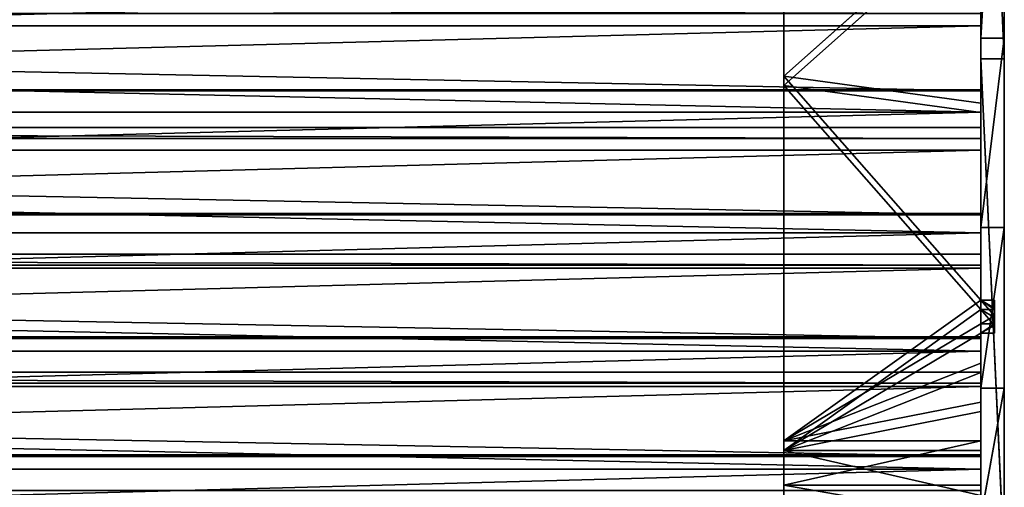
# Model space of a CAD drawing. Extents: x 0 to 1378, y -270 to 1675.
# Tile 53 of 60: x 1128 to 1378, y 1241 to 1359. Entities that reach past the tile are written whole.
import ezdxf

# ---------------------------------------------------------------- set-up
doc = ezdxf.new("R2010")
doc.units = 0
doc.header["$LTSCALE"] = 25.4
doc.layers.get('0').update_dxf_attribs({"color": 13, "linetype": 'CONTINUOUS'})
doc.layers.add('STEEL', color=21, linetype='CONTINUOUS')
doc.layers.add('WOOD', color=220, linetype='CONTINUOUS')

# ---------------------------------------------------------------- blocks, each defined once
blk = doc.blocks.new('LTR020_01_01_L')
at = {"color": 0}
for p, q in [((-411.93, 249.06), (-444.85, 172.26)), ((-444.85, 172.26, -6), (-411.93, 249.06, -6)), ((-411.93, 249.06, -6), (-444.85, 172.26)), ((-411.93, 249.06), (-444.85, 172.26)), ((-411.93, 249.06, -6), (-444.85, 172.26)), ((-444.85, 172.26, -6), (-411.93, 249.06, -6)), ((-444.85, 172.26), (-485.6, 99.32)), ((-485.6, 99.32, -6), (-444.85, 172.26, -6)), ((-444.85, 172.26, -6), (-485.6, 99.32)), ((-444.85, 172.26), (-485.6, 99.32)), ((-444.85, 172.26, -6), (-485.6, 99.32)), ((-485.6, 99.32, -6), (-444.85, 172.26, -6)), ((-444.85, 172.26, -6), (-444.85, 172.26)), ((-444.85, 172.26, -6), (-444.85, 172.26)), ((-528.49, -57.18), (-400.74, 108.45)), ((-400.74, 108.45, -6), (-528.49, -57.18, -6)), ((-528.49, -57.18, -6), (-400.74, 108.45)), ((-528.49, -57.18), (-400.74, 108.45)), ((-528.49, -57.18, -6), (-400.74, 108.45)), ((-400.74, 108.45, -6), (-528.49, -57.18, -6)), ((-485.6, 99.32), (-533.73, 31.02)), ((-533.73, 31.02, -6), (-485.6, 99.32, -6)), ((-485.6, 99.32, -6), (-533.73, 31.02)), ((-485.6, 99.32), (-533.73, 31.02)), ((-485.6, 99.32, -6), (-533.73, 31.02)), ((-533.73, 31.02, -6), (-485.6, 99.32, -6)), ((-485.6, 99.32, -6), (-485.6, 99.32)), ((-485.6, 99.32, -6), (-485.6, 99.32)), ((-533.73, 31.02), (-634.88, -92.53)), ((-634.88, -92.53, -6), (-533.73, 31.02, -6)), ((-533.73, 31.02, -6), (-634.88, -92.53)), ((-533.73, 31.02), (-634.88, -92.53)), ((-533.73, 31.02, -6), (-634.88, -92.53)), ((-634.88, -92.53, -6), (-533.73, 31.02, -6)), ((-533.73, 31.02, -6), (-533.73, 31.02)), ((-533.73, 31.02, -6), (-533.73, 31.02)), ((-664.55, -216.05), (-528.49, -57.18)), ((-528.49, -57.18, -6), (-664.55, -216.05, -6)), ((-664.55, -216.05, -6), (-528.49, -57.18)), ((-664.55, -216.05), (-528.49, -57.18)), ((-664.55, -216.05, -6), (-528.49, -57.18)), ((-528.49, -57.18, -6), (-664.55, -216.05, -6)), ((-528.49, -57.18, -6), (-528.49, -57.18)), ((-528.49, -57.18, -6), (-528.49, -57.18))]:
    blk.add_line(p, q, dxfattribs=at)
at = {"color": 253}
mesh = blk.add_polyface(dxfattribs=at)
corners = [(-356.82, 126.24), (-363.41, 202.97), (-366.76, 126.82), (-362.69, 198.49), (-360.99, 194.29), (-358.39, 190.57), (-355.02, 187.53), (-351.05, 185.32), (-144.32, 95.76), (-346.7, 184.05), (-137.42, 154.03), (69.52, 76.84), (73.18, 135.4), (284.07, 69.54), (284.48, 128.21), (498.7, 73.87), (495.86, 132.48), (706.7, 148.2), (712.78, 89.83), (711.63, 149.35), (716.1, 151.74), (732.51, 94.55), (719.81, 155.18), (722.52, 159.47), (724.04, 164.3), (724.28, 169.36), (-854.31, -335.56), (-853.88, -331.01), (-854.36, -333.26), (-853.74, -337.78), (-852.9, -328.93), (-852.68, -339.82), (-851.48, -327.13), (-851.17, -341.56), (-740.85, -211.98), (-822.41, -368.04), (-820.34, -369.51), (-817.96, -370.4), (-815.43, -370.68), (-812.91, -370.3), (-810.58, -369.3), (-808.56, -367.75), (-664.55, -216.05), (-634.88, -92.53), (-528.49, -57.18), (-533.73, 31.02), (-485.6, 99.32), (-400.74, 108.45), (-444.85, 172.26), (-411.93, 249.06), (-387.2, 328.87), (-394.01, 115.79), (-385.82, 121.47), (-380.51, 346.75), (-376.59, 125.21), (-370.07, 362.73), (-356.38, 376.03), (-363.1, 207.5), (-354.42, 245.66), (-340.12, 386.03), (-342.46, 282.91), (-327.3, 318.99), (-322.07, 392.22), (-324.12, 324.12), (-319.88, 328.41), (-303.1, 394.32), (-314.78, 331.64), (-309.09, 333.64), (-303.1, 334.32), (645.33, 394.32), (645.33, 334.32), (663.42, 392.24), (649.8, 333.81), (654.04, 332.29), (657.83, 329.85), (660.97, 326.61), (663.28, 322.75), (684.65, 273.84), (680.57, 386.11), (695.89, 376.24), (704.63, 224.35), (708.56, 363.15), (723.21, 174.31), (717.93, 347.53), (739.97, 297.08), (750.41, 104.11), (760.58, 246.02), (765.32, 117.87), (779.75, 194.41), (776.26, 134.96), (782.53, 154.26), (783.72, 174.51)]
mesh.append_faces([[corners[k] for k in face] for face in [(26, 27, 28), (88, 90, 91)]], dxfattribs={"vtx0": -1, "color": 253})
mesh.append_faces([[corners[k] for k in face] for face in [(0, 1, 2), (1, 0, 3), (3, 0, 4), (4, 0, 5), (5, 0, 6), (6, 0, 7), (7, 8, 9), (9, 8, 10), (10, 11, 12), (12, 13, 14), (14, 15, 16), (16, 15, 17), (17, 18, 19), (19, 18, 20), (20, 21, 22), (22, 21, 23), (23, 21, 24), (24, 21, 25), (27, 29, 30), (30, 31, 32), (32, 33, 34), (34, 42, 43), (43, 44, 45), (45, 44, 46), (46, 47, 48), (48, 47, 49), (49, 47, 50), (50, 52, 53), (53, 54, 55), (55, 2, 56), (56, 58, 59), (59, 61, 62), (62, 64, 65), (65, 68, 69), (69, 70, 71), (71, 77, 78), (78, 77, 79), (79, 80, 81), (81, 82, 83), (83, 82, 84), (84, 85, 86), (86, 87, 88)]], dxfattribs={"vtx0": -1, "vtx1": -1, "color": 253})
mesh.append_faces([[corners[k] for k in face] for face in [(56, 2, 1), (84, 25, 21)]], dxfattribs={"vtx0": -1, "vtx1": -1, "vtx2": -1, "color": 253})
mesh.append_faces([[corners[k] for k in face] for face in [(7, 0, 8), (10, 8, 11), (12, 11, 13), (14, 13, 15), (17, 15, 18), (20, 18, 21), (27, 26, 29), (30, 29, 31), (32, 31, 33), (34, 33, 35), (34, 35, 36), (34, 36, 37), (34, 37, 38), (34, 38, 39), (34, 39, 40), (34, 40, 41), (34, 41, 42), (43, 42, 44), (46, 44, 47), (50, 47, 51), (50, 51, 52), (53, 52, 54), (55, 54, 2), (56, 1, 57), (56, 57, 58), (59, 58, 60), (59, 60, 61), (62, 61, 63), (62, 63, 64), (65, 64, 66), (65, 66, 67), (65, 67, 68), (69, 68, 70), (71, 70, 72), (71, 72, 73), (71, 73, 74), (71, 74, 75), (71, 75, 76), (71, 76, 77), (79, 77, 80), (81, 80, 82), (84, 82, 25), (84, 21, 85), (86, 85, 87), (88, 87, 89), (88, 89, 90)]], dxfattribs={"vtx0": -1, "vtx2": -1, "color": 253})
mesh = blk.add_polyface(dxfattribs=at)
corners = [(-853.88, -331.01, -6), (-854.31, -335.56, -6), (-854.36, -333.26, -6), (-853.74, -337.78, -6), (-852.9, -328.93, -6), (-852.68, -339.82, -6), (-851.48, -327.13, -6), (-851.17, -341.56, -6), (-740.85, -211.98, -6), (-822.41, -368.04, -6), (-820.34, -369.51, -6), (-817.96, -370.4, -6), (-815.43, -370.68, -6), (-812.91, -370.3, -6), (-810.58, -369.3, -6), (-808.56, -367.75, -6), (-664.55, -216.05, -6), (-634.88, -92.53, -6), (-528.49, -57.18, -6), (-533.73, 31.02, -6), (-485.6, 99.32, -6), (-400.74, 108.45, -6), (-444.85, 172.26, -6), (-411.93, 249.06, -6), (-387.2, 328.87, -6), (-394.01, 115.79, -6), (-385.82, 121.47, -6), (-380.51, 346.75, -6), (-376.59, 125.21, -6), (-370.07, 362.73, -6), (-366.76, 126.82, -6), (-356.38, 376.03, -6), (-363.41, 202.97, -6), (-363.1, 207.5, -6), (-354.42, 245.66, -6), (-340.12, 386.03, -6), (-342.46, 282.91, -6), (-327.3, 318.99, -6), (-322.07, 392.22, -6), (-324.12, 324.12, -6), (-319.88, 328.41, -6), (-303.1, 394.32, -6), (-314.78, 331.64, -6), (-309.09, 333.64, -6), (-303.1, 334.32, -6), (645.33, 394.32, -6), (645.33, 334.32, -6), (663.42, 392.24, -6), (649.8, 333.81, -6), (654.04, 332.29, -6), (657.83, 329.85, -6), (660.97, 326.61, -6), (663.28, 322.75, -6), (684.65, 273.84, -6), (680.57, 386.11, -6), (695.89, 376.24, -6), (704.63, 224.35, -6), (708.56, 363.15, -6), (723.21, 174.31, -6), (717.93, 347.53, -6), (739.97, 297.08, -6), (724.28, 169.36, -6), (732.51, 94.55, -6), (750.41, 104.11, -6), (760.58, 246.02, -6), (765.32, 117.87, -6), (779.75, 194.41, -6), (776.26, 134.96, -6), (782.53, 154.26, -6), (783.72, 174.51, -6), (-356.82, 126.24, -6), (-362.69, 198.49, -6), (-360.99, 194.29, -6), (-358.39, 190.57, -6), (-355.02, 187.53, -6), (-351.05, 185.32, -6), (-144.32, 95.76, -6), (-346.7, 184.05, -6), (-137.42, 154.03, -6), (69.52, 76.84, -6), (73.18, 135.4, -6), (284.07, 69.54, -6), (284.48, 128.21, -6), (498.7, 73.87, -6), (495.86, 132.48, -6), (706.7, 148.2, -6), (712.78, 89.83, -6), (711.63, 149.35, -6), (716.1, 151.74, -6), (719.81, 155.18, -6), (722.52, 159.47, -6), (724.04, 164.3, -6)]
mesh.append_faces([[corners[k] for k in face] for face in [(0, 1, 2), (68, 66, 69)]], dxfattribs={"vtx0": -1, "color": 253})
mesh.append_faces([[corners[k] for k in face] for face in [(1, 0, 3), (3, 4, 5), (5, 6, 7), (7, 8, 9), (9, 8, 10), (10, 8, 11), (11, 8, 12), (12, 8, 13), (13, 8, 14), (14, 8, 15), (15, 8, 16), (16, 17, 18), (18, 20, 21), (21, 24, 25), (25, 24, 26), (26, 27, 28), (28, 29, 30), (32, 31, 33), (33, 31, 34), (34, 35, 36), (36, 35, 37), (37, 38, 39), (39, 38, 40), (40, 41, 42), (42, 41, 43), (43, 41, 44), (44, 45, 46), (46, 47, 48), (48, 47, 49), (49, 47, 50), (50, 47, 51), (51, 47, 52), (52, 47, 53), (53, 55, 56), (56, 57, 58), (58, 60, 61), (62, 60, 63), (63, 64, 65), (65, 66, 67), (67, 66, 68), (70, 75, 76), (76, 78, 79), (79, 80, 81), (81, 82, 83), (83, 85, 86), (86, 88, 62)]], dxfattribs={"vtx0": -1, "vtx1": -1, "color": 253})
mesh.append_faces([[corners[k] for k in face] for face in [(30, 31, 32), (61, 60, 62)]], dxfattribs={"vtx0": -1, "vtx1": -1, "vtx2": -1, "color": 253})
mesh.append_faces([[corners[k] for k in face] for face in [(3, 0, 4), (5, 4, 6), (7, 6, 8), (16, 8, 17), (18, 17, 19), (18, 19, 20), (21, 20, 22), (21, 22, 23), (21, 23, 24), (26, 24, 27), (28, 27, 29), (30, 29, 31), (34, 31, 35), (37, 35, 38), (40, 38, 41), (44, 41, 45), (46, 45, 47), (53, 47, 54), (53, 54, 55), (56, 55, 57), (58, 57, 59), (58, 59, 60), (63, 60, 64), (65, 64, 66), (32, 70, 30), (70, 32, 71), (70, 71, 72), (70, 72, 73), (70, 73, 74), (70, 74, 75), (76, 75, 77), (76, 77, 78), (79, 78, 80), (81, 80, 82), (83, 82, 84), (83, 84, 85), (86, 85, 87), (86, 87, 88), (62, 88, 89), (62, 89, 90), (62, 90, 91), (62, 91, 61)]], dxfattribs={"vtx0": -1, "vtx2": -1, "color": 253})
mesh = blk.add_polyface(dxfattribs=at)
corners = [(-411.93, 249.06, -6), (-444.85, 172.26), (-411.93, 249.06)]
mesh.append_faces([[corners[k] for k in face] for face in [(0, 1, 2)]], dxfattribs={"color": 253})
mesh = blk.add_polyface(dxfattribs=at)
corners = [(-411.93, 249.06, -6), (-444.85, 172.26, -6), (-444.85, 172.26)]
mesh.append_faces([[corners[k] for k in face] for face in [(0, 1, 2)]], dxfattribs={"color": 253})
mesh = blk.add_polyface(dxfattribs=at)
corners = [(-444.85, 172.26, -6), (-485.6, 99.32), (-444.85, 172.26)]
mesh.append_faces([[corners[k] for k in face] for face in [(0, 1, 2)]], dxfattribs={"color": 253})
mesh = blk.add_polyface(dxfattribs=at)
corners = [(-444.85, 172.26, -6), (-485.6, 99.32, -6), (-485.6, 99.32)]
mesh.append_faces([[corners[k] for k in face] for face in [(0, 1, 2)]], dxfattribs={"color": 253})
mesh = blk.add_polyface(dxfattribs=at)
corners = [(-400.74, 108.45), (-528.49, -57.18), (-528.49, -57.18, -6)]
mesh.append_faces([[corners[k] for k in face] for face in [(0, 1, 2)]], dxfattribs={"color": 253})
mesh = blk.add_polyface(dxfattribs=at)
corners = [(-400.74, 108.45), (-528.49, -57.18, -6), (-400.74, 108.45, -6)]
mesh.append_faces([[corners[k] for k in face] for face in [(0, 1, 2)]], dxfattribs={"color": 253})
mesh = blk.add_polyface(dxfattribs=at)
corners = [(-485.6, 99.32, -6), (-533.73, 31.02), (-485.6, 99.32)]
mesh.append_faces([[corners[k] for k in face] for face in [(0, 1, 2)]], dxfattribs={"color": 253})
mesh = blk.add_polyface(dxfattribs=at)
corners = [(-485.6, 99.32, -6), (-533.73, 31.02, -6), (-533.73, 31.02)]
mesh.append_faces([[corners[k] for k in face] for face in [(0, 1, 2)]], dxfattribs={"color": 253})
mesh = blk.add_polyface(dxfattribs=at)
corners = [(-533.73, 31.02, -6), (-634.88, -92.53), (-533.73, 31.02)]
mesh.append_faces([[corners[k] for k in face] for face in [(0, 1, 2)]], dxfattribs={"color": 253})
mesh = blk.add_polyface(dxfattribs=at)
corners = [(-533.73, 31.02, -6), (-634.88, -92.53, -6), (-634.88, -92.53)]
mesh.append_faces([[corners[k] for k in face] for face in [(0, 1, 2)]], dxfattribs={"color": 253})
mesh = blk.add_polyface(dxfattribs=at)
corners = [(-528.49, -57.18), (-664.55, -216.05), (-664.55, -216.05, -6)]
mesh.append_faces([[corners[k] for k in face] for face in [(0, 1, 2)]], dxfattribs={"color": 253})
mesh = blk.add_polyface(dxfattribs=at)
corners = [(-528.49, -57.18), (-664.55, -216.05, -6), (-528.49, -57.18, -6)]
mesh.append_faces([[corners[k] for k in face] for face in [(0, 1, 2)]], dxfattribs={"color": 253})
blk = doc.blocks.new('LTR020_01_04_L')
at = {"color": 0}
for p, q in [((88.61, 133.55, -50), (97.34, 152.65, -50)), ((97.34, 152.65), (88.61, 133.55)), ((97.34, 152.65), (88.61, 133.55)), ((97.34, 152.65), (88.61, 133.55, -50)), ((88.61, 133.55, -50), (97.34, 152.65, -50)), ((97.34, 152.65), (88.61, 133.55, -50)), ((77.39, 115.81, -50), (88.61, 133.55, -50)), ((88.61, 133.55), (77.39, 115.81)), ((77.39, 115.81), (88.61, 133.55, -50)), ((77.39, 115.81, -50), (88.61, 133.55, -50)), ((77.39, 115.81), (88.61, 133.55, -50)), ((88.61, 133.55), (77.39, 115.81)), ((88.61, 133.55), (88.61, 133.55, -50)), ((88.61, 133.55), (88.61, 133.55, -50)), ((91.25, 132.12, -50), (79.81, 114.04, -50)), ((79.81, 114.04), (91.25, 132.12)), ((79.81, 114.04, -50), (91.25, 132.12)), ((79.81, 114.04), (91.25, 132.12)), ((79.81, 114.04, -50), (91.25, 132.12)), ((91.25, 132.12, -50), (79.81, 114.04, -50)), ((77.39, 115.81, -50), (-15.24, -5.95, -50)), ((77.39, 115.81, -50), (-15.24, -5.95, -50)), ((77.39, 115.81, -50), (41.63, 67.66)), ((77.39, 115.81, -50), (41.63, 67.66)), ((47.64, 75.65), (77.39, 115.81, -50)), ((47.64, 75.65), (77.39, 115.81, -50)), ((57.61, 88.99), (77.39, 115.81, -50)), ((57.61, 88.99), (77.39, 115.81, -50)), ((67.53, 102.38), (77.39, 115.81, -50)), ((67.53, 102.38), (77.39, 115.81)), ((67.53, 102.38), (77.39, 115.81, -50)), ((67.53, 102.38), (77.39, 115.81)), ((77.39, 115.81), (77.39, 115.81, -50)), ((79.81, 114.04), (77.39, 115.81)), ((79.81, 114.04, -50), (77.39, 115.81, -50)), ((79.81, 114.04), (77.39, 115.81)), ((79.81, 114.04, -50), (77.39, 115.81, -50)), ((77.39, 115.81), (77.39, 115.81, -50)), ((-12.88, -7.82, -50), (79.81, 114.04, -50)), ((-12.88, -7.82, -50), (79.81, 114.04, -50)), ((79.81, 114.04, -50), (44.02, 65.85)), ((79.81, 114.04, -50), (44.02, 65.85)), ((50.04, 73.85), (79.81, 114.04, -50)), ((50.04, 73.85), (79.81, 114.04, -50)), ((60.02, 87.2), (79.81, 114.04, -50)), ((60.02, 87.2), (79.81, 114.04, -50)), ((79.81, 114.04), (69.94, 100.6)), ((69.94, 100.6), (79.81, 114.04, -50)), ((69.94, 100.6), (79.81, 114.04, -50)), ((79.81, 114.04), (69.94, 100.6)), ((79.81, 114.04, -50), (79.81, 114.04)), ((79.81, 114.04, -50), (79.81, 114.04)), ((57.61, 88.99), (67.53, 102.38)), ((57.61, 88.99), (67.53, 102.38)), ((69.94, 100.6), (60.02, 87.2)), ((69.94, 100.6), (60.02, 87.2)), ((47.64, 75.65), (57.61, 88.99)), ((47.64, 75.65), (57.61, 88.99)), ((60.02, 87.2), (50.04, 73.85)), ((60.02, 87.2), (50.04, 73.85)), ((47.64, 75.65), (41.63, 67.66)), ((47.64, 75.65), (41.63, 67.66)), ((45.64, 72.98, 3.5), (47.64, 75.65)), ((45.64, 72.98, 3.5), (47.64, 75.65)), ((47.64, 75.65, 3.5), (47.64, 75.65)), ((47.64, 75.65), (50.04, 73.85)), ((47.64, 75.65), (50.04, 73.85)), ((47.64, 75.65, 3.5), (47.64, 75.65)), ((45.64, 72.98, 3.5), (41.63, 67.66)), ((45.64, 72.98, 3.5), (41.63, 67.66)), ((44.02, 65.85), (50.04, 73.85)), ((44.02, 65.85), (50.04, 73.85)), ((48.03, 71.18, 3.5), (50.04, 73.85)), ((48.03, 71.18, 3.5), (50.04, 73.85)), ((50.04, 73.85), (50.04, 73.85, 3.5)), ((50.04, 73.85), (50.04, 73.85, 3.5)), ((43.63, 70.32, 3.5), (41.63, 67.66)), ((43.63, 70.32, 3.5), (41.63, 67.66)), ((48.03, 71.18, 3.5), (44.02, 65.85)), ((48.03, 71.18, 3.5), (44.02, 65.85)), ((41.63, 67.66), (-15.24, -5.95, -50)), ((41.63, 67.66), (-15.24, -5.95, -50)), ((-8.42, 2.69), (41.63, 67.66)), ((-8.42, 2.69), (41.63, 67.66)), ((41.63, 67.66), (41.63, 67.66, 3.5)), ((44.02, 65.85), (41.63, 67.66)), ((44.02, 65.85), (41.63, 67.66)), ((41.63, 67.66), (41.63, 67.66, 3.5)), ((46.03, 68.51, 3.5), (44.02, 65.85)), ((46.03, 68.51, 3.5), (44.02, 65.85)), ((44.02, 65.85), (-12.88, -7.82, -50)), ((44.02, 65.85), (-12.88, -7.82, -50)), ((44.02, 65.85), (-6.06, 0.84)), ((44.02, 65.85), (-6.06, 0.84)), ((44.02, 65.85, 3.5), (44.02, 65.85)), ((44.02, 65.85, 3.5), (44.02, 65.85)), ((-59.76, -61.25), (-8.42, 2.69)), ((-59.76, -61.25), (-8.42, 2.69)), ((-8.42, 2.69), (-15.24, -5.95, -50)), ((-8.42, 2.69), (-15.24, -5.95, -50)), ((-6.06, 0.84), (-57.44, -63.15)), ((-6.06, 0.84), (-57.44, -63.15)), ((-6.06, 0.84), (-12.88, -7.82, -50)), ((-6.06, 0.84), (-12.88, -7.82, -50)), ((-15.24, -5.95, -50), (-112.4, -124.13, -50)), ((-15.24, -5.95, -50), (-112.4, -124.13, -50)), ((-59.76, -61.25), (-15.24, -5.95, -50)), ((-59.76, -61.25), (-15.24, -5.95, -50)), ((-110.12, -126.08, -50), (-12.88, -7.82, -50)), ((-110.12, -126.08, -50), (-12.88, -7.82, -50)), ((-12.88, -7.82, -50), (-57.44, -63.15)), ((-12.88, -7.82, -50), (-57.44, -63.15))]:
    blk.add_line(p, q, dxfattribs=at)
at = {"color": 253}
mesh = blk.add_polyface(dxfattribs=at)
corners = [(88.61, 133.55, -50), (79.81, 114.04, -50), (77.39, 115.81, -50), (91.25, 132.12, -50), (97.34, 152.65, -50), (100.15, 151.59, -50), (103.43, 172.74, -50), (106.35, 172.07, -50)]
mesh.append_faces([[corners[k] for k in face] for face in [(0, 1, 2), (5, 6, 7)]], dxfattribs={"vtx0": -1, "color": 253})
mesh.append_faces([[corners[k] for k in face] for face in [(1, 0, 3), (3, 4, 5)]], dxfattribs={"vtx0": -1, "vtx1": -1, "color": 253})
mesh.append_faces([[corners[k] for k in face] for face in [(3, 0, 4), (5, 4, 6)]], dxfattribs={"vtx0": -1, "vtx2": -1, "color": 253})
mesh = blk.add_polyface(dxfattribs=at)
corners = [(79.81, 114.04), (88.61, 133.55), (77.39, 115.81), (91.25, 132.12), (97.34, 152.65), (100.15, 151.59), (103.43, 172.74), (106.35, 172.07)]
mesh.append_faces([[corners[k] for k in face] for face in [(0, 1, 2), (6, 5, 7)]], dxfattribs={"vtx0": -1, "color": 253})
mesh.append_faces([[corners[k] for k in face] for face in [(1, 3, 4), (4, 5, 6)]], dxfattribs={"vtx0": -1, "vtx1": -1, "color": 253})
mesh.append_faces([[corners[k] for k in face] for face in [(1, 0, 3), (4, 3, 5)]], dxfattribs={"vtx0": -1, "vtx2": -1, "color": 253})
mesh = blk.add_polyface(dxfattribs=at)
corners = [(97.34, 152.65), (88.61, 133.55, -50), (88.61, 133.55)]
mesh.append_faces([[corners[k] for k in face] for face in [(0, 1, 2)]], dxfattribs={"color": 253})
mesh = blk.add_polyface(dxfattribs=at)
corners = [(97.34, 152.65, -50), (88.61, 133.55, -50), (97.34, 152.65)]
mesh.append_faces([[corners[k] for k in face] for face in [(0, 1, 2)]], dxfattribs={"color": 253})
mesh = blk.add_polyface(dxfattribs=at)
corners = [(88.61, 133.55, -50), (77.39, 115.81, -50), (77.39, 115.81)]
mesh.append_faces([[corners[k] for k in face] for face in [(0, 1, 2)]], dxfattribs={"color": 253})
mesh = blk.add_polyface(dxfattribs=at)
corners = [(88.61, 133.55, -50), (77.39, 115.81), (88.61, 133.55)]
mesh.append_faces([[corners[k] for k in face] for face in [(0, 1, 2)]], dxfattribs={"color": 253})
mesh = blk.add_polyface(dxfattribs=at)
corners = [(91.25, 132.12), (79.81, 114.04), (79.81, 114.04, -50)]
mesh.append_faces([[corners[k] for k in face] for face in [(0, 1, 2)]], dxfattribs={"color": 253})
mesh = blk.add_polyface(dxfattribs=at)
corners = [(91.25, 132.12), (79.81, 114.04, -50), (91.25, 132.12, -50)]
mesh.append_faces([[corners[k] for k in face] for face in [(0, 1, 2)]], dxfattribs={"color": 253})
mesh = blk.add_polyface(dxfattribs=at)
corners = [(-213.95, -238.55, -50), (-317.64, -351.17, -50), (-319.76, -349.05, -50), (-211.75, -240.59, -50), (-112.4, -124.13, -50), (-110.12, -126.08, -50), (-15.24, -5.95, -50), (-12.88, -7.82, -50), (77.39, 115.81, -50), (79.81, 114.04, -50)]
mesh.append_faces([[corners[k] for k in face] for face in [(0, 1, 2), (7, 8, 9)]], dxfattribs={"vtx0": -1, "color": 253})
mesh.append_faces([[corners[k] for k in face] for face in [(1, 0, 3), (3, 4, 5), (5, 6, 7)]], dxfattribs={"vtx0": -1, "vtx1": -1, "color": 253})
mesh.append_faces([[corners[k] for k in face] for face in [(3, 0, 4), (5, 4, 6), (7, 6, 8)]], dxfattribs={"vtx0": -1, "vtx2": -1, "color": 253})
mesh = blk.add_polyface(dxfattribs=at)
corners = [(77.39, 115.81, -50), (-15.24, -5.95, -50), (41.63, 67.66)]
mesh.append_faces([[corners[k] for k in face] for face in [(0, 1, 2)]], dxfattribs={"color": 253})
mesh = blk.add_polyface(dxfattribs=at)
corners = [(77.39, 115.81, -50), (41.63, 67.66), (47.64, 75.65)]
mesh.append_faces([[corners[k] for k in face] for face in [(0, 1, 2)]], dxfattribs={"color": 253})
mesh = blk.add_polyface(dxfattribs=at)
corners = [(77.39, 115.81, -50), (47.64, 75.65), (57.61, 88.99)]
mesh.append_faces([[corners[k] for k in face] for face in [(0, 1, 2)]], dxfattribs={"color": 253})
mesh = blk.add_polyface(dxfattribs=at)
corners = [(50.04, 73.85), (57.61, 88.99), (47.64, 75.65), (60.02, 87.2), (67.53, 102.38), (69.94, 100.6), (77.39, 115.81), (79.81, 114.04)]
mesh.append_faces([[corners[k] for k in face] for face in [(0, 1, 2), (6, 5, 7)]], dxfattribs={"vtx0": -1, "color": 253})
mesh.append_faces([[corners[k] for k in face] for face in [(1, 3, 4), (4, 5, 6)]], dxfattribs={"vtx0": -1, "vtx1": -1, "color": 253})
mesh.append_faces([[corners[k] for k in face] for face in [(1, 0, 3), (4, 3, 5)]], dxfattribs={"vtx0": -1, "vtx2": -1, "color": 253})
mesh = blk.add_polyface(dxfattribs=at)
corners = [(77.39, 115.81, -50), (57.61, 88.99), (67.53, 102.38)]
mesh.append_faces([[corners[k] for k in face] for face in [(0, 1, 2)]], dxfattribs={"color": 253})
mesh = blk.add_polyface(dxfattribs=at)
corners = [(77.39, 115.81, -50), (67.53, 102.38), (77.39, 115.81)]
mesh.append_faces([[corners[k] for k in face] for face in [(0, 1, 2)]], dxfattribs={"color": 253})
mesh = blk.add_polyface(dxfattribs=at)
corners = [(79.81, 114.04, -50), (44.02, 65.85), (-12.88, -7.82, -50)]
mesh.append_faces([[corners[k] for k in face] for face in [(0, 1, 2)]], dxfattribs={"color": 253})
mesh = blk.add_polyface(dxfattribs=at)
corners = [(79.81, 114.04, -50), (50.04, 73.85), (44.02, 65.85)]
mesh.append_faces([[corners[k] for k in face] for face in [(0, 1, 2)]], dxfattribs={"color": 253})
mesh = blk.add_polyface(dxfattribs=at)
corners = [(79.81, 114.04, -50), (60.02, 87.2), (50.04, 73.85)]
mesh.append_faces([[corners[k] for k in face] for face in [(0, 1, 2)]], dxfattribs={"color": 253})
mesh = blk.add_polyface(dxfattribs=at)
corners = [(79.81, 114.04, -50), (69.94, 100.6), (60.02, 87.2)]
mesh.append_faces([[corners[k] for k in face] for face in [(0, 1, 2)]], dxfattribs={"color": 253})
mesh = blk.add_polyface(dxfattribs=at)
corners = [(79.81, 114.04), (69.94, 100.6), (79.81, 114.04, -50)]
mesh.append_faces([[corners[k] for k in face] for face in [(0, 1, 2)]], dxfattribs={"color": 253})
mesh = blk.add_polyface(dxfattribs=at)
corners = [(47.64, 75.65), (41.63, 67.66), (45.64, 72.98, 3.5)]
mesh.append_faces([[corners[k] for k in face] for face in [(0, 1, 2)]], dxfattribs={"color": 253})
mesh = blk.add_polyface(dxfattribs=at)
corners = [(47.64, 75.65), (45.64, 72.98, 3.5), (47.64, 75.65, 3.5)]
mesh.append_faces([[corners[k] for k in face] for face in [(0, 1, 2)]], dxfattribs={"color": 253})
mesh = blk.add_polyface(dxfattribs=at)
corners = [(47.64, 75.65, 3.5), (50.04, 73.85), (47.64, 75.65), (50.04, 73.85, 3.5)]
mesh.append_faces([[corners[k] for k in face] for face in [(0, 1, 2), (1, 0, 3)]], dxfattribs={"vtx0": -1, "color": 253})
mesh = blk.add_polyface(dxfattribs=at)
corners = [(45.64, 72.98, 3.5), (41.63, 67.66), (43.63, 70.32, 3.5)]
mesh.append_faces([[corners[k] for k in face] for face in [(0, 1, 2)]], dxfattribs={"color": 253})
mesh = blk.add_polyface(dxfattribs=at)
corners = [(50.04, 73.85), (48.03, 71.18, 3.5), (44.02, 65.85)]
mesh.append_faces([[corners[k] for k in face] for face in [(0, 1, 2)]], dxfattribs={"color": 253})
mesh = blk.add_polyface(dxfattribs=at)
corners = [(50.04, 73.85), (50.04, 73.85, 3.5), (48.03, 71.18, 3.5)]
mesh.append_faces([[corners[k] for k in face] for face in [(0, 1, 2)]], dxfattribs={"color": 253})
mesh = blk.add_polyface(dxfattribs=at)
corners = [(43.63, 70.32, 3.5), (41.63, 67.66), (41.63, 67.66, 3.5)]
mesh.append_faces([[corners[k] for k in face] for face in [(0, 1, 2)]], dxfattribs={"color": 253})
mesh = blk.add_polyface(dxfattribs=at)
corners = [(48.03, 71.18, 3.5), (46.03, 68.51, 3.5), (44.02, 65.85)]
mesh.append_faces([[corners[k] for k in face] for face in [(0, 1, 2)]], dxfattribs={"color": 253})
mesh = blk.add_polyface(dxfattribs=at)
corners = [(-110.12, -126.08), (-59.76, -61.25), (-112.4, -124.13), (-57.44, -63.15), (-8.42, 2.69), (-6.06, 0.84), (41.63, 67.66), (44.02, 65.85)]
mesh.append_faces([[corners[k] for k in face] for face in [(0, 1, 2), (6, 5, 7)]], dxfattribs={"vtx0": -1, "color": 253})
mesh.append_faces([[corners[k] for k in face] for face in [(1, 3, 4), (4, 5, 6)]], dxfattribs={"vtx0": -1, "vtx1": -1, "color": 253})
mesh.append_faces([[corners[k] for k in face] for face in [(1, 0, 3), (4, 3, 5)]], dxfattribs={"vtx0": -1, "vtx2": -1, "color": 253})
mesh = blk.add_polyface(dxfattribs=at)
corners = [(41.63, 67.66), (-15.24, -5.95, -50), (-8.42, 2.69)]
mesh.append_faces([[corners[k] for k in face] for face in [(0, 1, 2)]], dxfattribs={"color": 253})
mesh = blk.add_polyface(dxfattribs=at)
corners = [(44.02, 65.85, 3.5), (41.63, 67.66), (44.02, 65.85), (41.63, 67.66, 3.5)]
mesh.append_faces([[corners[k] for k in face] for face in [(0, 1, 2), (1, 0, 3)]], dxfattribs={"vtx0": -1, "color": 253})
mesh = blk.add_polyface(dxfattribs=at)
corners = [(46.03, 68.51, 3.5), (44.02, 65.85, 3.5), (44.02, 65.85)]
mesh.append_faces([[corners[k] for k in face] for face in [(0, 1, 2)]], dxfattribs={"color": 253})
mesh = blk.add_polyface(dxfattribs=at)
corners = [(44.02, 65.85), (-6.06, 0.84), (-12.88, -7.82, -50)]
mesh.append_faces([[corners[k] for k in face] for face in [(0, 1, 2)]], dxfattribs={"color": 253})
mesh = blk.add_polyface(dxfattribs=at)
corners = [(-8.42, 2.69), (-15.24, -5.95, -50), (-59.76, -61.25)]
mesh.append_faces([[corners[k] for k in face] for face in [(0, 1, 2)]], dxfattribs={"color": 253})
mesh = blk.add_polyface(dxfattribs=at)
corners = [(-6.06, 0.84), (-57.44, -63.15), (-12.88, -7.82, -50)]
mesh.append_faces([[corners[k] for k in face] for face in [(0, 1, 2)]], dxfattribs={"color": 253})
mesh = blk.add_polyface(dxfattribs=at)
corners = [(-15.24, -5.95, -50), (-112.4, -124.13, -50), (-59.76, -61.25)]
mesh.append_faces([[corners[k] for k in face] for face in [(0, 1, 2)]], dxfattribs={"color": 253})
mesh = blk.add_polyface(dxfattribs=at)
corners = [(-12.88, -7.82, -50), (-57.44, -63.15), (-110.12, -126.08, -50)]
mesh.append_faces([[corners[k] for k in face] for face in [(0, 1, 2)]], dxfattribs={"color": 253})
blk = doc.blocks.new('LTR020_01_L')
at = {"color": 0, "extrusion": (1, 1.23818e-13, -2.22045e-16)}
for name, p, rotation in [('LTR020_01_01_L', (1091.29, -1450.55, 1138.95), 180.0000000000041), ('LTR020_01_04_L', (1600.09, -1464.29, 1132.95), 179.9999999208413)]:
    blk.add_blockref(name, p, dxfattribs=dict(at, rotation=rotation))
blk = doc.blocks.new('LTR020_02')
at = {"color": 0}
for p, q in [((2, 35, 988), (0, 33, 988)), ((2, 35, 988), (0, 33, 988)), ((0, 0, 988), (0, 33, 988)), ((0, 33, 988), (0, 33)), ((0, 0, 988), (0, 33, 988)), ((0, 33, 988), (0, 33)), ((2, 35), (2, 35, 988)), ((2, 35, 988), (33, 35, 988)), ((2, 35, 988), (33, 35, 988)), ((2, 35), (2, 35, 988)), ((33, 35, 988), (33, 35)), ((35, 33, 988), (33, 35, 988)), ((35, 33, 988), (33, 35, 988)), ((33, 35, 988), (33, 35)), ((35, 33), (35, 33, 988)), ((35, 33, 988), (35, 0, 988)), ((35, 33, 988), (35, 0, 988)), ((35, 33), (35, 33, 988)), ((35, 0, 988), (0, 0, 988)), ((0, 0, 988), (0, 0)), ((0, 0, 988), (0, 0)), ((35, 0, 988), (0, 0, 988)), ((35, 0), (35, 0, 988)), ((35, 0), (35, 0, 988))]:
    blk.add_line(p, q, dxfattribs=at)
at = {"color": 253}
mesh = blk.add_polyface(dxfattribs=at)
corners = [(35, 0, 988), (0, 33, 988), (0, 0, 988), (2, 35, 988), (33, 35, 988), (35, 33, 988)]
mesh.append_faces([[corners[k] for k in face] for face in [(0, 1, 2), (4, 0, 5)]], dxfattribs={"vtx0": -1, "color": 253})
mesh.append_faces([[corners[k] for k in face] for face in [(1, 0, 3), (3, 0, 4)]], dxfattribs={"vtx0": -1, "vtx1": -1, "color": 253})
mesh = blk.add_polyface(dxfattribs=at)
corners = [(0, 33, 988), (2, 35), (0, 33), (2, 35, 988)]
mesh.append_faces([[corners[k] for k in face] for face in [(0, 1, 2), (1, 0, 3)]], dxfattribs={"vtx0": -1, "color": 253})
mesh = blk.add_polyface(dxfattribs=at)
corners = [(0, 0, 988), (0, 33), (0, 0), (0, 33, 988)]
mesh.append_faces([[corners[k] for k in face] for face in [(0, 1, 2), (1, 0, 3)]], dxfattribs={"vtx0": -1, "color": 253})
mesh = blk.add_polyface(dxfattribs=at)
corners = [(2, 35, 988), (33, 35), (2, 35), (33, 35, 988)]
mesh.append_faces([[corners[k] for k in face] for face in [(0, 1, 2), (1, 0, 3)]], dxfattribs={"vtx0": -1, "color": 253})
mesh = blk.add_polyface(dxfattribs=at)
corners = [(33, 35, 988), (35, 33), (33, 35), (35, 33, 988)]
mesh.append_faces([[corners[k] for k in face] for face in [(0, 1, 2), (1, 0, 3)]], dxfattribs={"vtx0": -1, "color": 253})
mesh = blk.add_polyface(dxfattribs=at)
corners = [(35, 33), (35, 0, 988), (35, 0), (35, 33, 988)]
mesh.append_faces([[corners[k] for k in face] for face in [(0, 1, 2), (1, 0, 3)]], dxfattribs={"vtx0": -1, "color": 253})
mesh = blk.add_polyface(dxfattribs=at)
corners = [(35, 0), (0, 0, 988), (0, 0), (35, 0, 988)]
mesh.append_faces([[corners[k] for k in face] for face in [(0, 1, 2), (1, 0, 3)]], dxfattribs={"vtx0": -1, "color": 253})

msp = doc.modelspace()

# ---------------------------------------------------------------- block references
at = {"layer": 'STEEL', "color": 0}
msp.add_blockref('LTR020_01_L', (239.08, -270.34, 3846.22), dxfattribs=at)
at = {"layer": 'WOOD', "color": 0, "extrusion": (1, 1.249e-13, 1.61903e-15), "rotation": 50.60615182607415}
msp.add_blockref('LTR020_02', (1367.04, 2420.54, 384.03), dxfattribs=at)
at = {"layer": 'WOOD', "color": 0, "extrusion": (1, 1.249e-13, 1.66564e-15), "rotation": 51.31334671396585}
msp.add_blockref('LTR020_02', (1335.89, 2381.43, 384.03), dxfattribs=at)
at = {"layer": 'WOOD', "color": 0, "extrusion": (1, 1.25469e-13, -1.55299e-15), "rotation": 53.08019242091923}
msp.add_blockref('LTR020_02', (1305.18, 2341.97, 384.03), dxfattribs=at)
at = {"layer": 'WOOD', "color": 0, "extrusion": (1, 1.25649e-13, -1.51209e-15), "rotation": 53.08019242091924}
msp.add_blockref('LTR020_02', (1275.2, 2301.95, 384.03), dxfattribs=at)
at = {"layer": 'WOOD', "color": 0, "extrusion": (1, 1.26177e-13, -8.75441e-16), "rotation": 53.08019242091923}
msp.add_blockref('LTR020_02', (1245.17, 2261.97, 384.03), dxfattribs=at)

doc.saveas('drawing.dxf')
